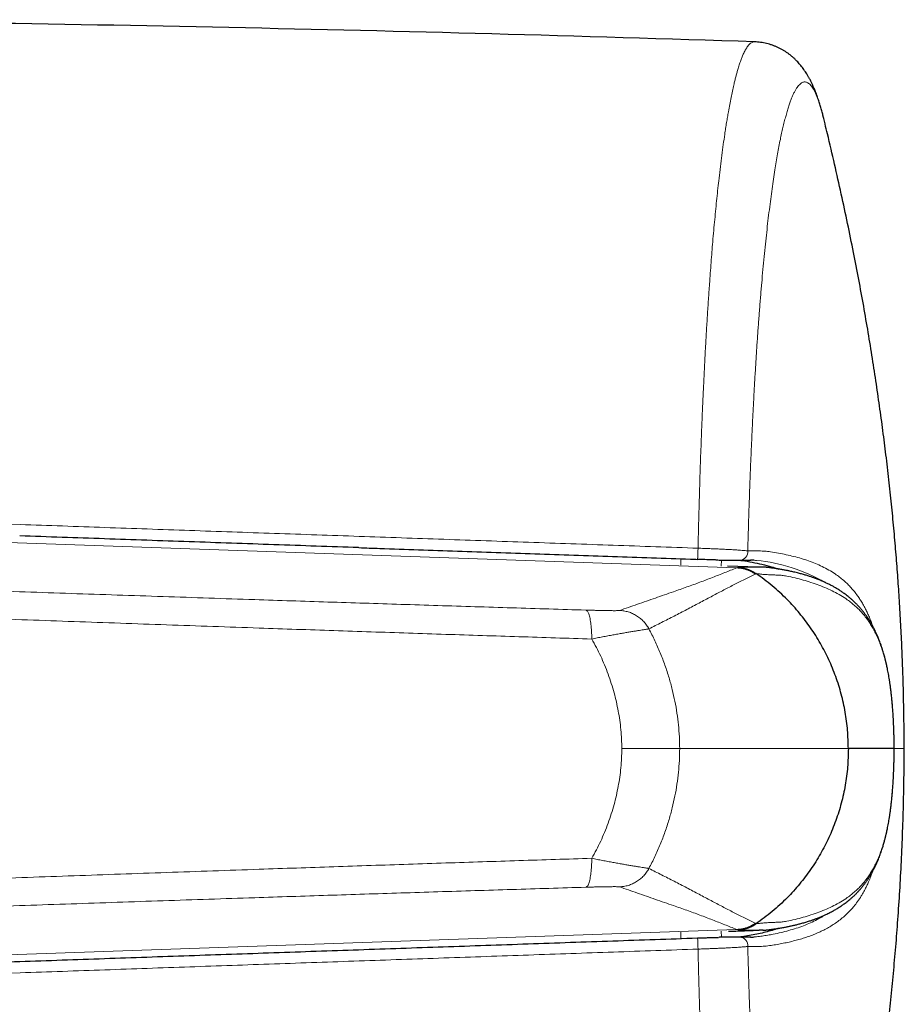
# Model space of a CAD drawing. Header units: millimetres. Extents: x 8 to 834, y 12 to 760.
# Tile 56 of 65: x 474 to 494, y 569 to 592. Entities that reach past the tile are written whole.
import ezdxf

# ---------------------------------------------------------------- set-up
doc = ezdxf.new("R2010")
doc.units = ezdxf.units.MM

msp = doc.modelspace()

# ---------------------------------------------------------------- linework, layer by layer
at = {"color": 7, "linetype": 'Continuous', "lineweight": 30}
for p, q in [((492.18, 589.171), (492.15, 589.293)), ((489.248, 579.167), (489.248, 579.167)), ((490.644, 578.989), (489.938, 579.013)), ((490.756, 578.987), (490.644, 578.989)), ((493.767, 574.818), (492.723, 574.818)), ((493.767, 574.818), (493.766, 574.818)), ((490.756, 570.648), (490.664, 570.647))]:
    msp.add_line(p, q, dxfattribs=at)
at = {"color": 252, "linetype": 'Continuous', "lineweight": 0}
for p, q in [((490.148, 578.97), (466.418, 579.799)), ((488.866, 579.032), (488.869, 579.183)), ((489.797, 579.151), (489.794, 579.012)), ((487.508, 574.818), (488.839, 574.818)), ((492.715, 574.818), (488.839, 574.818)), ((492.723, 574.818), (492.715, 574.818)), ((490.148, 570.665), (466.418, 569.837)), ((488.868, 570.453), (488.865, 570.604)), ((489.793, 570.624), (489.797, 570.485))]:
    msp.add_line(p, q, dxfattribs=at)
at = {"color": 252, "linetype": 'Continuous', "lineweight": 0, "flags": 128}
msp.add_lwpolyline([(490.547, 570.491), (490.554, 570.491), (490.604, 570.495), (490.604, 570.495), (490.604, 570.495)], dxfattribs=at)
at = {"color": 7, "linetype": 'Continuous', "lineweight": 30}
msp.add_arc((457.366, -409.27), 1000.876, 88.099513, 89.482671, dxfattribs=at)
at = {"color": 252, "linetype": 'Continuous', "lineweight": 0}
for centre, radius, start, end in [((486.382, 579.443), 2.879, 354.4843, 359.5952), ((490.209, 579.341), 0.195, 272.3659, 5.9888), ((490.222, 575.227), 3.933, 60.1129, 84.4231), ((490.209, 570.294), 0.195, 354.0131, 87.5414), ((486.463, 570.195), 2.798, 0.3518, 5.6111)]:
    msp.add_arc(centre, radius, start, end, dxfattribs=at)
for points, knots in [([(489.261, 579.423), (489.264, 579.543), (489.269, 579.784), (489.278, 580.141), (489.288, 580.496), (489.298, 580.835), (489.308, 581.158), (489.318, 581.465), (489.329, 581.769), (489.341, 582.083), (489.354, 582.405), (489.368, 582.736), (489.383, 583.064), (489.398, 583.387), (489.414, 583.706), (489.432, 584.045), (489.453, 584.401), (489.475, 584.773), (489.499, 585.137), (489.521, 585.459), (489.542, 585.742), (489.56, 585.987), (489.579, 586.228), (489.6, 586.473), (489.621, 586.723), (489.645, 586.975), (489.668, 587.222), (489.693, 587.462), (489.717, 587.696), (489.745, 587.94), (489.775, 588.192), (489.807, 588.45), (489.841, 588.698), (489.87, 588.902), (489.895, 589.069), (489.916, 589.201), (489.937, 589.329), (489.962, 589.469), (489.989, 589.619), (490.02, 589.776), (490.051, 589.925), (490.079, 590.052), (490.105, 590.16), (490.128, 590.251), (490.151, 590.337), (490.178, 590.431), (490.208, 590.528), (490.242, 590.627), (490.276, 590.715), (490.306, 590.786), (490.333, 590.841), (490.357, 590.884), (490.38, 590.923), (490.407, 590.961), (490.437, 590.996), (490.47, 591.025), (490.503, 591.045), (490.533, 591.055), (490.551, 591.055), (490.559, 591.055)], [0, 0, 0, 0, 0.0180116, 0.0360233, 0.054074, 0.0721248, 0.0881202, 0.1041156, 0.1201383, 0.1361611, 0.1541773, 0.1721959, 0.1902121, 0.2083167, 0.2264237, 0.2445283, 0.2667847, 0.2890411, 0.3113712, 0.3337013, 0.3496942, 0.3656871, 0.3817072, 0.3977273, 0.4157391, 0.4337533, 0.4517651, 0.4698646, 0.4879667, 0.5060662, 0.5283127, 0.5505592, 0.5728788, 0.5951983, 0.608608, 0.6220176, 0.6354432, 0.6488687, 0.6676982, 0.6865276, 0.7054012, 0.7242747, 0.7379361, 0.7515975, 0.7652757, 0.7789539, 0.7985511, 0.8181484, 0.8377952, 0.857442, 0.8709084, 0.8843748, 0.8978572, 0.9113396, 0.9302489, 0.9491582, 0.968112, 0.9870658, 1, 1, 1, 1]), ([(492.15, 589.293), (492.15, 589.294), (492.14, 589.336), (492.12, 589.411), (492.09, 589.518), (492.059, 589.618), (492.027, 589.712), (491.994, 589.799), (491.961, 589.875), (491.928, 589.94), (491.897, 589.995), (491.866, 590.039), (491.835, 590.076), (491.802, 590.104), (491.769, 590.124), (491.736, 590.135), (491.703, 590.136), (491.671, 590.129), (491.638, 590.113), (491.605, 590.087), (491.571, 590.052), (491.535, 590.006), (491.5, 589.95), (491.467, 589.886), (491.434, 589.816), (491.403, 589.74), (491.371, 589.654), (491.339, 589.559), (491.307, 589.454), (491.275, 589.339), (491.243, 589.218), (491.212, 589.09), (491.182, 588.956), (491.151, 588.81), (491.12, 588.652), (491.089, 588.482), (491.058, 588.303), (491.026, 588.11), (490.994, 587.903), (490.962, 587.68), (490.93, 587.446), (490.899, 587.201), (490.868, 586.946), (490.838, 586.681), (490.809, 586.408), (490.78, 586.122), (490.751, 585.825), (490.724, 585.517), (490.697, 585.199), (490.671, 584.878), (490.647, 584.553), (490.624, 584.226), (490.601, 583.889), (490.58, 583.545), (490.559, 583.191), (490.539, 582.831), (490.52, 582.465), (490.502, 582.089), (490.484, 581.704), (490.468, 581.31), (490.452, 580.91), (490.438, 580.516), (490.425, 580.128), (490.414, 579.747), (490.407, 579.49), (490.403, 579.362)], [0, 0, 0, 0, 0.0004383, 0.0151717, 0.0299072, 0.0446406, 0.0605049, 0.0763744, 0.0922438, 0.1081081, 0.1225602, 0.1370142, 0.1514662, 0.1666955, 0.1819294, 0.1971633, 0.2123925, 0.2271274, 0.2418644, 0.2565992, 0.2724762, 0.2883585, 0.3042407, 0.3201178, 0.3344897, 0.3488636, 0.3632356, 0.3783787, 0.3935261, 0.4086736, 0.4238167, 0.4384584, 0.4531022, 0.467744, 0.4835049, 0.4992707, 0.5150366, 0.5307975, 0.5479267, 0.5650591, 0.5821884, 0.5995678, 0.6169571, 0.6343498, 0.6517391, 0.6691185, 0.6869844, 0.7048575, 0.7227305, 0.7405964, 0.7577324, 0.7748716, 0.7920076, 0.8093964, 0.8267952, 0.8441974, 0.8615962, 0.8789849, 0.896866, 0.9147543, 0.9326427, 0.9505237, 0.9670148, 0.9835089, 1, 1, 1, 1]), ([(466.403, 580.224), (467.616, 580.182), (470.044, 580.096), (473.121, 579.988), (475.632, 579.899), (477.579, 579.831), (479.526, 579.763), (481.473, 579.695), (483.42, 579.627), (485.367, 579.559), (487.314, 579.491), (488.612, 579.446), (489.261, 579.423)], [0, 0, 0, 0, 0.159284, 0.318569, 0.403744, 0.488919, 0.574095, 0.659272, 0.744453, 0.829634, 0.914817, 1, 1, 1, 1]), ([(489.261, 579.423), (489.306, 579.421), (489.396, 579.418), (489.53, 579.413), (489.659, 579.408), (489.783, 579.402), (489.899, 579.397), (490.009, 579.391), (490.109, 579.385), (490.2, 579.379), (490.271, 579.374), (490.326, 579.37), (490.369, 579.366), (490.392, 579.363), (490.403, 579.362)], [0, 0, 0, 0, 0.0892877, 0.1788594, 0.2681515, 0.3571311, 0.4463847, 0.5353757, 0.6256451, 0.7161842, 0.8064676, 0.870947, 0.9355177, 1, 1, 1, 1]), ([(490.403, 579.362), (490.448, 579.362), (490.537, 579.363), (490.668, 579.362), (490.796, 579.356), (490.944, 579.338), (491.109, 579.31), (491.289, 579.275), (491.464, 579.234), (491.635, 579.187), (491.8, 579.134), (491.961, 579.073), (492.117, 579.003), (492.268, 578.923), (492.399, 578.842), (492.511, 578.76), (492.608, 578.682), (492.697, 578.6), (492.778, 578.515), (492.853, 578.427), (492.921, 578.338), (492.982, 578.249), (493.037, 578.16), (493.088, 578.069), (493.134, 577.978), (493.177, 577.886), (493.217, 577.79), (493.25, 577.705), (493.269, 577.651), (493.275, 577.631)], [0, 0, 0, 0, 0.035481, 0.070964, 0.106444, 0.141918, 0.194553, 0.24719, 0.299824, 0.352647, 0.405473, 0.458295, 0.511601, 0.564911, 0.618214, 0.655836, 0.693461, 0.731082, 0.7635, 0.795469, 0.827438, 0.853101, 0.878766, 0.904427, 0.925914, 0.947403, 0.968888, 0.988932, 1, 1, 1, 1]), ([(490.604, 579.141), (490.604, 579.141), (490.587, 579.143), (490.568, 579.144), (490.549, 579.145), (490.547, 579.145)], [0, 0, 0, 0, 0.000343, 0.877808, 1, 1, 1, 1]), ([(490.148, 578.97), (490.056, 578.934), (489.874, 578.862), (489.595, 578.751), (489.306, 578.641), (489.006, 578.532), (488.664, 578.411), (488.281, 578.279), (487.867, 578.136), (487.593, 578.04), (487.456, 577.992)], [0, 0, 0, 0, 0.112003, 0.224002, 0.335997, 0.447993, 0.559991, 0.706659, 0.853329, 1, 1, 1, 1]), ([(490.186, 578.98), (490.178, 578.978), (490.163, 578.975), (490.153, 578.972), (490.148, 578.97)], [0, 0, 0, 0, 0.500128, 1, 1, 1, 1]), ([(490.148, 578.97), (490.173, 578.969), (490.223, 578.966), (490.298, 578.952), (490.371, 578.931), (490.442, 578.904), (490.51, 578.87), (490.552, 578.843), (490.573, 578.829)], [0, 0, 0, 0, 0.165418, 0.33233, 0.5, 0.66767, 0.834582, 1, 1, 1, 1]), ([(490.644, 578.989), (490.633, 578.989), (490.572, 578.99), (490.462, 578.988), (490.317, 578.984), (490.23, 578.981), (490.186, 578.98)], [0, 0, 0, 0, 0.069993, 0.379623, 0.689469, 1, 1, 1, 1]), ([(488.132, 577.571), (488.229, 577.619), (488.425, 577.717), (488.715, 577.865), (489.003, 578.014), (489.286, 578.164), (489.559, 578.309), (489.822, 578.448), (490.077, 578.58), (490.325, 578.708), (490.49, 578.789), (490.573, 578.829)], [0, 0, 0, 0, 0.1119912, 0.2239828, 0.3359774, 0.4479783, 0.5599865, 0.6699961, 0.7800044, 0.8900056, 1, 1, 1, 1]), ([(490.573, 578.829), (490.576, 578.831), (490.582, 578.836), (490.584, 578.843), (490.585, 578.846)], [0, 0, 0, 0, 0.499889, 1, 1, 1, 1]), ([(490.592, 578.841), (490.628, 578.836), (490.699, 578.827), (490.802, 578.818), (490.902, 578.813), (491, 578.809), (491.097, 578.805), (491.192, 578.801), (491.329, 578.776), (491.489, 578.745), (491.678, 578.692), (491.862, 578.637), (492.041, 578.574), (492.216, 578.504), (492.382, 578.426), (492.541, 578.339), (492.674, 578.252), (492.784, 578.17), (492.873, 578.095), (492.96, 578.013), (493.043, 577.923), (493.117, 577.832), (493.183, 577.74), (493.242, 577.65), (493.299, 577.551), (493.354, 577.445), (493.403, 577.336), (493.447, 577.226), (493.486, 577.116), (493.523, 576.997), (493.557, 576.878), (493.586, 576.759), (493.612, 576.644), (493.636, 576.52), (493.658, 576.392), (493.678, 576.261), (493.696, 576.127), (493.712, 575.985), (493.726, 575.836), (493.737, 575.688), (493.747, 575.545), (493.754, 575.407), (493.759, 575.266), (493.764, 575.121), (493.767, 574.971), (493.767, 574.87), (493.767, 574.818)], [0, 0, 0, 0, 0.022757, 0.04546, 0.068235, 0.091048, 0.113876, 0.136524, 0.158901, 0.200908, 0.242892, 0.284853, 0.329778, 0.374676, 0.419558, 0.464404, 0.509167, 0.537611, 0.566042, 0.594435, 0.62276, 0.650996, 0.673109, 0.695155, 0.717129, 0.73903, 0.760865, 0.778206, 0.795541, 0.81285, 0.830066, 0.84349, 0.856803, 0.870053, 0.883233, 0.89508, 0.906737, 0.91835, 0.929995, 0.941562, 0.951121, 0.960656, 0.970252, 0.97999, 0.989782, 1, 1, 1, 1]), ([(486.683, 578.001), (486.4, 578.01), (485.835, 578.027), (484.986, 578.053), (484.136, 578.08), (483.286, 578.106), (482.44, 578.133), (481.597, 578.16), (480.757, 578.187), (479.917, 578.214), (479.005, 578.244), (478.022, 578.277), (476.969, 578.312), (475.914, 578.347), (474.857, 578.383), (473.8, 578.42), (472.741, 578.456), (472.034, 578.481), (471.68, 578.493)], [0, 0, 0, 0, 0.057372, 0.1145982, 0.1717097, 0.2287397, 0.2857252, 0.3416902, 0.3976679, 0.4536669, 0.5096942, 0.579598, 0.6495487, 0.7195397, 0.7895651, 0.8596279, 0.929752, 1, 1, 1, 1]), ([(486.683, 578.001), (486.689, 578), (486.701, 577.996), (486.718, 577.979), (486.735, 577.951), (486.751, 577.913), (486.766, 577.865), (486.779, 577.807), (486.791, 577.74), (486.801, 577.667), (486.809, 577.588), (486.814, 577.505), (486.818, 577.421), (486.819, 577.364), (486.819, 577.336)], [0, 0, 0, 0, 0.078347, 0.159284, 0.242418, 0.327281, 0.413336, 0.5, 0.586664, 0.672719, 0.757582, 0.840716, 0.921653, 1, 1, 1, 1]), ([(487.456, 577.992), (487.453, 577.991), (487.447, 577.99), (487.423, 577.989), (487.388, 577.988), (487.342, 577.988), (487.286, 577.988), (487.221, 577.989), (487.147, 577.99), (487.065, 577.991), (486.977, 577.993), (486.883, 577.996), (486.785, 577.998), (486.717, 578), (486.683, 578.001)], [0, 0, 0, 0, 0.080836, 0.161276, 0.242242, 0.323763, 0.405514, 0.487771, 0.570788, 0.654788, 0.739816, 0.825801, 0.912595, 1, 1, 1, 1]), ([(487.456, 577.992), (487.49, 577.99), (487.558, 577.985), (487.659, 577.961), (487.757, 577.924), (487.851, 577.874), (487.938, 577.811), (488.014, 577.739), (488.08, 577.659), (488.115, 577.6), (488.132, 577.571)], [0, 0, 0, 0, 0.121274, 0.245686, 0.372283, 0.5, 0.627717, 0.754314, 0.878726, 1, 1, 1, 1]), ([(471.719, 577.854), (472.075, 577.841), (472.788, 577.815), (473.856, 577.776), (474.922, 577.738), (475.987, 577.7), (477.051, 577.662), (478.113, 577.625), (479.107, 577.591), (480.034, 577.559), (480.894, 577.53), (481.753, 577.501), (482.611, 577.473), (483.462, 577.444), (484.307, 577.417), (485.146, 577.39), (485.983, 577.363), (486.54, 577.345), (486.819, 577.336)], [0, 0, 0, 0, 0.070365, 0.140644, 0.210842, 0.280975, 0.351057, 0.421106, 0.491138, 0.548032, 0.604933, 0.661847, 0.718786, 0.775759, 0.831757, 0.887797, 0.943879, 1, 1, 1, 1]), ([(486.819, 577.336), (486.861, 577.345), (486.945, 577.362), (487.069, 577.386), (487.19, 577.409), (487.307, 577.431), (487.419, 577.451), (487.526, 577.47), (487.626, 577.487), (487.72, 577.503), (487.805, 577.517), (487.883, 577.53), (487.951, 577.541), (488.009, 577.55), (488.057, 577.558), (488.094, 577.564), (488.12, 577.568), (488.128, 577.57), (488.132, 577.571)], [0, 0, 0, 0, 0.061346, 0.123048, 0.185018, 0.247171, 0.309432, 0.371749, 0.434095, 0.496481, 0.558973, 0.621628, 0.684494, 0.747643, 0.810751, 0.873635, 0.93661, 1, 1, 1, 1]), ([(488.839, 574.818), (488.839, 574.818), (488.839, 574.909), (488.834, 575.09), (488.813, 575.362), (488.779, 575.634), (488.731, 575.906), (488.67, 576.177), (488.595, 576.454), (488.503, 576.734), (488.394, 577.018), (488.272, 577.298), (488.178, 577.48), (488.132, 577.571)], [0, 0, 0, 0, 0.000021, 0.094813, 0.189669, 0.28447, 0.381352, 0.478292, 0.575181, 0.680853, 0.786526, 0.893263, 1, 1, 1, 1]), ([(486.819, 577.336), (486.855, 577.272), (486.927, 577.143), (487.025, 576.944), (487.115, 576.74), (487.196, 576.532), (487.269, 576.318), (487.332, 576.105), (487.385, 575.894), (487.428, 575.683), (487.463, 575.47), (487.489, 575.254), (487.505, 575.036), (487.507, 574.891), (487.508, 574.818)], [0, 0, 0, 0, 0.083895, 0.167833, 0.251733, 0.337078, 0.422463, 0.507809, 0.58912, 0.670465, 0.751772, 0.834503, 0.917277, 1, 1, 1, 1]), ([(486.819, 572.299), (486.855, 572.364), (486.927, 572.492), (487.025, 572.691), (487.115, 572.895), (487.196, 573.104), (487.269, 573.317), (487.332, 573.53), (487.385, 573.742), (487.428, 573.952), (487.463, 574.165), (487.489, 574.381), (487.505, 574.599), (487.507, 574.745), (487.508, 574.818)], [0, 0, 0, 0, 0.083895, 0.167833, 0.251733, 0.337078, 0.422463, 0.507809, 0.58912, 0.670465, 0.751772, 0.834503, 0.917277, 1, 1, 1, 1]), ([(488.839, 574.818), (488.839, 574.818), (488.839, 574.727), (488.834, 574.545), (488.813, 574.274), (488.779, 574.002), (488.731, 573.73), (488.67, 573.458), (488.595, 573.182), (488.503, 572.901), (488.394, 572.617), (488.272, 572.337), (488.178, 572.156), (488.132, 572.065)], [0, 0, 0, 0, 0.000021, 0.094813, 0.189669, 0.28447, 0.381352, 0.478292, 0.575181, 0.680853, 0.786526, 0.893263, 1, 1, 1, 1]), ([(490.592, 570.795), (490.628, 570.799), (490.699, 570.808), (490.802, 570.817), (490.902, 570.823), (491, 570.827), (491.097, 570.83), (491.192, 570.834), (491.329, 570.86), (491.489, 570.891), (491.678, 570.943), (491.862, 570.999), (492.041, 571.061), (492.216, 571.132), (492.382, 571.209), (492.541, 571.297), (492.674, 571.383), (492.784, 571.466), (492.873, 571.541), (492.96, 571.622), (493.043, 571.712), (493.117, 571.803), (493.183, 571.895), (493.242, 571.986), (493.299, 572.084), (493.354, 572.191), (493.403, 572.3), (493.447, 572.41), (493.486, 572.519), (493.523, 572.638), (493.557, 572.758), (493.586, 572.876), (493.612, 572.992), (493.636, 573.116), (493.658, 573.244), (493.678, 573.375), (493.696, 573.509), (493.712, 573.651), (493.726, 573.8), (493.737, 573.947), (493.747, 574.09), (493.754, 574.228), (493.759, 574.37), (493.764, 574.515), (493.767, 574.665), (493.767, 574.766), (493.767, 574.818)], [0, 0, 0, 0, 0.022757, 0.04546, 0.068235, 0.091048, 0.113876, 0.136524, 0.158901, 0.200908, 0.242892, 0.284853, 0.329778, 0.374676, 0.419558, 0.464404, 0.509167, 0.537611, 0.566042, 0.594435, 0.62276, 0.650996, 0.673109, 0.695155, 0.717129, 0.73903, 0.760865, 0.778206, 0.795541, 0.81285, 0.830066, 0.84349, 0.856803, 0.870053, 0.883233, 0.89508, 0.906737, 0.91835, 0.929995, 0.941562, 0.951121, 0.960656, 0.970252, 0.97999, 0.989782, 1, 1, 1, 1]), ([(493.762, 574.818), (493.781, 574.818), (493.871, 574.818), (493.949, 574.818), (494.005, 574.818), (493.993, 574.818), (493.992, 574.818)], [0, 0, 0, 0, 0.114791, 0.521922, 0.929717, 1, 1, 1, 1]), ([(471.719, 571.782), (472.075, 571.795), (472.788, 571.821), (473.856, 571.86), (474.922, 571.898), (475.987, 571.936), (477.051, 571.973), (478.113, 572.01), (479.107, 572.044), (480.034, 572.076), (480.894, 572.105), (481.753, 572.134), (482.611, 572.163), (483.462, 572.191), (484.307, 572.219), (485.146, 572.246), (485.983, 572.273), (486.54, 572.29), (486.819, 572.299)], [0, 0, 0, 0, 0.070365, 0.140644, 0.210842, 0.280975, 0.351057, 0.421106, 0.491138, 0.548032, 0.604933, 0.661847, 0.718786, 0.775759, 0.831757, 0.887797, 0.943879, 1, 1, 1, 1]), ([(486.683, 571.634), (486.689, 571.636), (486.701, 571.639), (486.718, 571.657), (486.735, 571.684), (486.751, 571.722), (486.766, 571.771), (486.779, 571.829), (486.791, 571.895), (486.801, 571.969), (486.809, 572.048), (486.814, 572.13), (486.818, 572.214), (486.819, 572.271), (486.819, 572.299)], [0, 0, 0, 0, 0.078347, 0.159284, 0.242418, 0.327281, 0.413336, 0.5, 0.586664, 0.672719, 0.757582, 0.840716, 0.921653, 1, 1, 1, 1]), ([(486.819, 572.299), (486.861, 572.291), (486.945, 572.273), (487.069, 572.249), (487.19, 572.226), (487.307, 572.205), (487.419, 572.184), (487.526, 572.165), (487.626, 572.148), (487.72, 572.132), (487.805, 572.118), (487.883, 572.105), (487.951, 572.094), (488.009, 572.085), (488.057, 572.077), (488.094, 572.071), (488.12, 572.067), (488.128, 572.066), (488.132, 572.065)], [0, 0, 0, 0, 0.061346, 0.123048, 0.185018, 0.247171, 0.309432, 0.371749, 0.434095, 0.496481, 0.558973, 0.621628, 0.684494, 0.747643, 0.810751, 0.873635, 0.93661, 1, 1, 1, 1]), ([(487.456, 571.643), (487.49, 571.646), (487.558, 571.651), (487.659, 571.675), (487.757, 571.712), (487.851, 571.762), (487.938, 571.824), (488.014, 571.897), (488.08, 571.977), (488.115, 572.036), (488.132, 572.065)], [0, 0, 0, 0, 0.121274, 0.245686, 0.372283, 0.5, 0.627717, 0.754314, 0.878726, 1, 1, 1, 1]), ([(488.132, 572.065), (488.229, 572.016), (488.425, 571.918), (488.715, 571.77), (489.003, 571.621), (489.286, 571.472), (489.559, 571.326), (489.822, 571.188), (490.077, 571.056), (490.325, 570.927), (490.49, 570.847), (490.573, 570.806)], [0, 0, 0, 0, 0.1119912, 0.2239828, 0.3359774, 0.4479783, 0.5599865, 0.6699961, 0.7800044, 0.8900056, 1, 1, 1, 1]), ([(493.275, 572.003), (493.266, 571.978), (493.248, 571.924), (493.212, 571.833), (493.173, 571.741), (493.131, 571.651), (493.092, 571.574), (493.052, 571.502), (492.998, 571.41), (492.927, 571.305), (492.849, 571.203), (492.774, 571.117), (492.703, 571.042), (492.619, 570.964), (492.526, 570.886), (492.422, 570.81), (492.316, 570.742), (492.206, 570.679), (492.094, 570.623), (491.978, 570.571), (491.859, 570.524), (491.737, 570.481), (491.612, 570.442), (491.484, 570.407), (491.353, 570.375), (491.218, 570.346), (491.079, 570.32), (490.938, 570.297), (490.793, 570.278), (490.616, 570.27), (490.485, 570.272), (490.403, 570.274)], [0, 0, 0, 0, 0.014486, 0.030825, 0.056312, 0.075506, 0.0947, 0.113929, 0.133158, 0.171778, 0.210434, 0.236273, 0.267681, 0.299099, 0.338478, 0.377856, 0.417282, 0.456709, 0.496119, 0.535529, 0.574963, 0.614398, 0.654156, 0.693915, 0.733689, 0.773463, 0.813788, 0.854114, 0.894468, 0.93482, 1, 1, 1, 1]), ([(486.683, 571.634), (486.4, 571.626), (485.835, 571.608), (484.986, 571.582), (484.136, 571.556), (483.286, 571.529), (482.44, 571.503), (481.597, 571.476), (480.757, 571.449), (479.917, 571.421), (479.005, 571.391), (478.022, 571.359), (476.969, 571.324), (475.914, 571.288), (474.857, 571.252), (473.8, 571.216), (472.741, 571.179), (472.034, 571.155), (471.68, 571.142)], [0, 0, 0, 0, 0.057372, 0.1145982, 0.1717097, 0.2287397, 0.2857252, 0.3416902, 0.3976679, 0.4536669, 0.5096942, 0.579598, 0.6495487, 0.7195397, 0.7895651, 0.8596279, 0.929752, 1, 1, 1, 1]), ([(487.456, 571.643), (487.453, 571.644), (487.447, 571.645), (487.423, 571.646), (487.388, 571.647), (487.342, 571.648), (487.286, 571.647), (487.221, 571.647), (487.147, 571.646), (487.065, 571.644), (486.977, 571.642), (486.883, 571.64), (486.785, 571.637), (486.717, 571.635), (486.683, 571.634)], [0, 0, 0, 0, 0.080836, 0.161276, 0.242242, 0.323763, 0.405514, 0.487771, 0.570788, 0.654788, 0.739816, 0.825801, 0.912595, 1, 1, 1, 1]), ([(490.148, 570.665), (490.056, 570.701), (489.874, 570.773), (489.595, 570.885), (489.306, 570.994), (489.006, 571.104), (488.664, 571.224), (488.281, 571.356), (487.867, 571.5), (487.593, 571.595), (487.456, 571.643)], [0, 0, 0, 0, 0.112003, 0.224002, 0.335997, 0.447993, 0.559991, 0.706659, 0.853329, 1, 1, 1, 1]), ([(490.604, 570.495), (490.604, 570.495), (490.649, 570.5), (490.736, 570.512), (490.861, 570.532), (491.005, 570.559), (491.168, 570.594), (491.346, 570.639), (491.518, 570.69), (491.685, 570.748), (491.846, 570.815), (491.985, 570.883), (492.097, 570.944), (492.156, 570.983), (492.182, 570.999)], [0, 0, 0, 0, 0.00001, 0.072325, 0.144647, 0.21697, 0.325545, 0.43412, 0.542867, 0.651636, 0.759875, 0.868146, 0.941708, 1, 1, 1, 1]), ([(490.148, 570.665), (490.173, 570.667), (490.223, 570.67), (490.298, 570.684), (490.371, 570.704), (490.442, 570.732), (490.51, 570.765), (490.552, 570.793), (490.573, 570.806)], [0, 0, 0, 0, 0.165418, 0.33233, 0.5, 0.66767, 0.834582, 1, 1, 1, 1]), ([(490.573, 570.806), (490.576, 570.804), (490.582, 570.8), (490.584, 570.793), (490.585, 570.789)], [0, 0, 0, 0, 0.499889, 1, 1, 1, 1]), ([(490.186, 570.656), (490.178, 570.657), (490.163, 570.66), (490.153, 570.664), (490.148, 570.665)], [0, 0, 0, 0, 0.500128, 1, 1, 1, 1]), ([(490.664, 570.647), (490.646, 570.647), (490.579, 570.646), (490.462, 570.648), (490.317, 570.651), (490.23, 570.654), (490.186, 570.656)], [0, 0, 0, 0, 0.1081461, 0.4050737, 0.7022084, 1, 1, 1, 1]), ([(490.403, 570.274), (490.395, 570.273), (490.378, 570.271), (490.348, 570.268), (490.315, 570.265), (490.273, 570.261), (490.221, 570.258), (490.157, 570.253), (490.085, 570.249), (490.009, 570.244), (489.928, 570.24), (489.843, 570.236), (489.753, 570.232), (489.66, 570.228), (489.564, 570.224), (489.465, 570.22), (489.364, 570.216), (489.296, 570.214), (489.261, 570.213)], [0, 0, 0, 0, 0.048002, 0.096301, 0.144751, 0.193508, 0.260194, 0.327294, 0.395717, 0.464604, 0.530299, 0.59687, 0.66389, 0.731836, 0.797703, 0.864019, 0.931762, 1, 1, 1, 1]), ([(492.151, 560.344), (492.15, 560.342), (492.138, 560.292), (492.115, 560.204), (492.079, 560.079), (492.042, 559.965), (492.004, 559.861), (491.966, 559.771), (491.928, 559.694), (491.891, 559.631), (491.854, 559.58), (491.816, 559.542), (491.779, 559.516), (491.741, 559.501), (491.703, 559.499), (491.665, 559.509), (491.626, 559.53), (491.586, 559.565), (491.546, 559.614), (491.506, 559.676), (491.466, 559.75), (491.428, 559.834), (491.39, 559.928), (491.353, 560.033), (491.316, 560.151), (491.279, 560.279), (491.243, 560.419), (491.207, 560.568), (491.171, 560.731), (491.134, 560.908), (491.098, 561.101), (491.062, 561.304), (491.027, 561.516), (490.994, 561.734), (490.962, 561.958), (490.93, 562.191), (490.899, 562.434), (490.868, 562.687), (490.839, 562.948), (490.81, 563.219), (490.781, 563.503), (490.752, 563.8), (490.724, 564.112), (490.697, 564.433), (490.671, 564.757), (490.647, 565.083), (490.624, 565.412), (490.601, 565.748), (490.58, 566.091), (490.559, 566.441), (490.539, 566.797), (490.52, 567.159), (490.502, 567.533), (490.485, 567.919), (490.468, 568.317), (490.452, 568.721), (490.438, 569.118), (490.425, 569.508), (490.414, 569.889), (490.407, 570.145), (490.403, 570.274)], [0, 0, 0, 0, 0.000697, 0.017929, 0.035161, 0.053419, 0.071684, 0.08995, 0.108207, 0.125562, 0.142923, 0.160284, 0.177639, 0.195135, 0.212632, 0.229851, 0.247071, 0.265347, 0.283632, 0.301916, 0.320192, 0.33745, 0.354715, 0.371979, 0.389237, 0.406631, 0.424025, 0.441153, 0.458281, 0.476419, 0.494564, 0.51271, 0.530848, 0.548039, 0.565237, 0.582434, 0.599626, 0.616817, 0.634015, 0.651213, 0.668404, 0.686455, 0.704514, 0.722573, 0.740624, 0.757823, 0.775028, 0.792233, 0.809432, 0.82663, 0.843836, 0.861041, 0.87824, 0.896308, 0.914384, 0.93246, 0.950529, 0.967018, 0.983511, 1, 1, 1, 1]), ([(489.261, 570.213), (488.612, 570.19), (487.315, 570.145), (485.368, 570.077), (483.421, 570.009), (481.474, 569.941), (479.527, 569.873), (477.58, 569.805), (475.632, 569.736), (473.121, 569.648), (470.044, 569.54), (467.616, 569.454), (466.403, 569.411)], [0, 0, 0, 0, 0.085175, 0.170351, 0.255526, 0.340705, 0.425884, 0.511066, 0.596248, 0.681431, 0.840714, 1, 1, 1, 1]), ([(489.261, 570.213), (489.264, 570.092), (489.269, 569.852), (489.278, 569.494), (489.288, 569.139), (489.298, 568.8), (489.308, 568.478), (489.318, 568.171), (489.329, 567.867), (489.341, 567.553), (489.354, 567.23), (489.368, 566.899), (489.383, 566.572), (489.398, 566.248), (489.414, 565.929), (489.432, 565.591), (489.453, 565.235), (489.475, 564.863), (489.499, 564.498), (489.521, 564.176), (489.542, 563.894), (489.56, 563.648), (489.579, 563.408), (489.6, 563.162), (489.621, 562.913), (489.645, 562.66), (489.668, 562.414), (489.693, 562.173), (489.717, 561.94), (489.745, 561.696), (489.775, 561.443), (489.807, 561.185), (489.841, 560.938), (489.87, 560.733), (489.895, 560.567), (489.916, 560.435), (489.937, 560.307), (489.962, 560.167), (489.989, 560.017), (490.02, 559.859), (490.051, 559.71), (490.079, 559.583), (490.105, 559.475), (490.128, 559.384), (490.151, 559.298), (490.178, 559.205), (490.208, 559.107), (490.242, 559.009), (490.276, 558.92), (490.306, 558.85), (490.333, 558.795), (490.357, 558.751), (490.38, 558.713), (490.407, 558.675), (490.437, 558.64), (490.47, 558.61), (490.503, 558.59), (490.533, 558.581), (490.551, 558.58), (490.559, 558.58)], [0, 0, 0, 0, 0.018012, 0.036023, 0.054074, 0.072125, 0.08812, 0.104116, 0.120138, 0.136161, 0.154177, 0.172196, 0.190212, 0.208317, 0.226424, 0.244528, 0.266785, 0.289041, 0.311371, 0.333701, 0.349694, 0.365687, 0.381707, 0.397727, 0.415739, 0.433753, 0.451765, 0.469865, 0.487967, 0.506066, 0.528313, 0.550559, 0.572879, 0.595199, 0.608608, 0.622018, 0.635443, 0.648869, 0.667698, 0.686528, 0.705401, 0.724275, 0.737936, 0.751598, 0.765276, 0.778954, 0.798551, 0.818149, 0.837795, 0.857442, 0.870909, 0.884375, 0.897857, 0.91134, 0.930249, 0.949159, 0.968112, 0.987066, 1, 1, 1, 1])]:
    msp.add_open_spline(points, degree=3, knots=knots, dxfattribs=at)
at = {"color": 7, "linetype": 'Continuous', "lineweight": 30}
for points, knots in [([(492.149, 589.297), (492.141, 589.329), (492.124, 589.396), (492.097, 589.495), (492.067, 589.598), (492.034, 589.703), (491.999, 589.806), (491.963, 589.904), (491.927, 589.992), (491.893, 590.069), (491.86, 590.139), (491.827, 590.202), (491.794, 590.261), (491.761, 590.316), (491.728, 590.368), (491.695, 590.417), (491.66, 590.464), (491.625, 590.509), (491.589, 590.552), (491.551, 590.594), (491.511, 590.636), (491.467, 590.677), (491.421, 590.718), (491.374, 590.757), (491.324, 590.794), (491.27, 590.831), (491.214, 590.865), (491.156, 590.897), (491.096, 590.927), (491.033, 590.954), (490.969, 590.979), (490.904, 591), (490.837, 591.018), (490.769, 591.033), (490.7, 591.044), (490.631, 591.051), (490.583, 591.055), (490.559, 591.055), (490.558, 591.055)], [0, 0, 0, 0, 0.045873, 0.09688, 0.149529, 0.204206, 0.263504, 0.3173, 0.365533, 0.408274, 0.445515, 0.480264, 0.511728, 0.540649, 0.567476, 0.59256, 0.616182, 0.63857, 0.659913, 0.680368, 0.70007, 0.72123, 0.741624, 0.760034, 0.779822, 0.799231, 0.818304, 0.837102, 0.855672, 0.874052, 0.892273, 0.91036, 0.92833, 0.946199, 0.963981, 0.981686, 0.999327, 1, 1, 1, 1]), ([(493.996, 574.818), (493.997, 574.907), (493.997, 575.159), (493.992, 575.58), (493.982, 576.084), (493.967, 576.6), (493.947, 577.129), (493.921, 577.671), (493.89, 578.21), (493.854, 578.744), (493.813, 579.274), (493.766, 579.815), (493.713, 580.366), (493.654, 580.928), (493.589, 581.492), (493.518, 582.057), (493.442, 582.623), (493.359, 583.199), (493.269, 583.784), (493.172, 584.38), (493.067, 584.985), (492.954, 585.599), (492.831, 586.234), (492.698, 586.889), (492.553, 587.564), (492.399, 588.25), (492.274, 588.787), (492.198, 589.095), (492.179, 589.171)], [0, 0, 0, 0, 0.0184071, 0.0522828, 0.0870242, 0.1226366, 0.1591258, 0.1964981, 0.2347597, 0.2706199, 0.3072386, 0.3446216, 0.3827748, 0.4217048, 0.4614182, 0.5000636, 0.5394355, 0.5795405, 0.6203854, 0.6619772, 0.7043233, 0.747431, 0.791308, 0.8381079, 0.8857696, 0.9343024, 0.9837155, 1, 1, 1, 1]), ([(481.462, 579.436), (480.813, 579.458), (479.515, 579.503), (477.569, 579.571), (475.622, 579.638), (474.324, 579.683), (473.675, 579.706)], [0, 0, 0, 0, 0.249993, 0.499992, 0.749996, 1, 1, 1, 1]), ([(481.466, 579.436), (481.627, 579.43), (482.382, 579.404), (483.731, 579.357), (485.514, 579.296), (487.3, 579.234), (488.545, 579.191), (489.194, 579.169), (489.248, 579.167)], [0, 0, 0, 0, 0.062018, 0.29086, 0.52003, 0.749531, 0.979363, 1, 1, 1, 1]), ([(489.665, 579.154), (489.664, 579.154), (489.637, 579.155), (489.582, 579.156), (489.502, 579.158), (489.419, 579.161), (489.334, 579.164), (489.277, 579.166), (489.248, 579.167)], [0, 0, 0, 0, 0.011942, 0.211536, 0.405797, 0.600056, 0.800029, 1, 1, 1, 1]), ([(489.667, 579.154), (489.675, 579.154), (489.701, 579.153), (489.745, 579.152), (489.796, 579.151), (489.845, 579.15), (489.893, 579.149), (489.938, 579.148), (489.981, 579.147), (490.022, 579.147), (490.06, 579.146), (490.096, 579.146), (490.129, 579.146), (490.16, 579.146), (490.188, 579.146), (490.207, 579.146), (490.216, 579.146), (490.217, 579.146)], [0, 0, 0, 0, 0.031393, 0.102748, 0.174281, 0.245901, 0.317423, 0.388815, 0.460957, 0.533597, 0.606751, 0.680434, 0.754662, 0.829479, 0.904938, 0.981226, 1, 1, 1, 1]), ([(490.211, 579.146), (490.233, 579.144), (490.334, 579.134), (490.508, 579.101), (490.731, 579.055), (490.933, 579.004), (491.056, 578.963), (491.112, 578.945)], [0, 0, 0, 0, 0.068324, 0.312481, 0.556637, 0.801799, 1, 1, 1, 1]), ([(490.217, 579.146), (490.245, 579.146), (490.304, 579.147), (490.38, 579.147), (490.439, 579.147), (490.465, 579.147), (490.473, 579.147)], [0, 0, 0, 0, 0.31331, 0.669975, 0.898858, 1, 1, 1, 1]), ([(490.547, 579.145), (490.533, 579.145), (490.508, 579.146), (490.481, 579.146), (490.469, 579.147)], [0, 0, 0, 0, 0.540283, 1, 1, 1, 1]), ([(490.186, 578.98), (490.222, 578.977), (490.293, 578.971), (490.397, 578.943), (490.498, 578.902), (490.558, 578.863), (490.589, 578.843)], [0, 0, 0, 0, 0.247799, 0.498727, 0.750304, 1, 1, 1, 1]), ([(493.768, 574.818), (493.768, 574.836), (493.767, 574.901), (493.766, 575.011), (493.763, 575.144), (493.76, 575.272), (493.754, 575.402), (493.748, 575.533), (493.739, 575.665), (493.73, 575.789), (493.72, 575.909), (493.708, 576.023), (493.696, 576.131), (493.684, 576.229), (493.671, 576.317), (493.659, 576.397), (493.647, 576.468), (493.635, 576.536), (493.623, 576.599), (493.612, 576.658), (493.601, 576.706), (493.592, 576.747), (493.585, 576.779), (493.579, 576.803), (493.576, 576.819), (493.573, 576.83), (493.57, 576.84), (493.567, 576.852), (493.563, 576.868), (493.557, 576.892), (493.549, 576.925), (493.537, 576.968), (493.524, 577.015), (493.506, 577.074), (493.484, 577.142), (493.461, 577.21), (493.439, 577.27), (493.419, 577.322), (493.399, 577.372), (493.38, 577.416), (493.363, 577.455), (493.348, 577.488), (493.335, 577.516), (493.323, 577.54), (493.312, 577.563), (493.3, 577.586), (493.285, 577.614), (493.266, 577.649), (493.244, 577.688), (493.221, 577.727), (493.196, 577.768), (493.169, 577.809), (493.142, 577.85), (493.117, 577.885), (493.094, 577.917), (493.071, 577.946), (493.047, 577.977), (493.022, 578.008), (492.997, 578.038), (492.973, 578.065), (492.952, 578.088), (492.931, 578.111), (492.907, 578.136), (492.879, 578.164), (492.849, 578.193), (492.819, 578.221), (492.791, 578.246), (492.756, 578.277), (492.714, 578.311), (492.667, 578.348), (492.625, 578.379), (492.59, 578.404), (492.56, 578.425), (492.528, 578.446), (492.494, 578.468), (492.459, 578.49), (492.423, 578.511), (492.389, 578.531), (492.356, 578.549), (492.321, 578.568), (492.283, 578.587), (492.246, 578.606), (492.209, 578.623), (492.172, 578.641), (492.132, 578.659), (492.089, 578.677), (492.045, 578.695), (492.002, 578.712), (491.965, 578.726), (491.933, 578.738), (491.904, 578.748), (491.873, 578.759), (491.84, 578.77), (491.804, 578.781), (491.766, 578.794), (491.725, 578.806), (491.683, 578.818), (491.638, 578.831), (491.591, 578.844), (491.541, 578.857), (491.49, 578.869), (491.44, 578.881), (491.394, 578.891), (491.353, 578.9), (491.317, 578.908), (491.282, 578.914), (491.245, 578.922), (491.204, 578.929), (491.16, 578.937), (491.121, 578.944), (491.088, 578.949), (491.063, 578.953), (491.036, 578.957), (491.009, 578.961), (490.983, 578.965), (490.958, 578.968), (490.937, 578.971), (490.922, 578.973), (490.911, 578.975), (490.9, 578.976), (490.891, 578.977), (490.882, 578.978), (490.87, 578.98), (490.855, 578.981), (490.837, 578.983), (490.812, 578.985), (490.784, 578.986), (490.764, 578.987), (490.753, 578.988)], [0, 0, 0, 0, 0.004138, 0.014486, 0.024621, 0.034236, 0.043458, 0.054508, 0.065112, 0.075335, 0.085149, 0.095829, 0.105862, 0.115299, 0.124192, 0.132561, 0.140357, 0.147554, 0.155562, 0.162627, 0.168743, 0.173918, 0.178148, 0.181427, 0.183333, 0.184646, 0.185816, 0.187484, 0.189656, 0.192335, 0.197305, 0.203424, 0.210658, 0.218236, 0.230227, 0.242307, 0.251507, 0.260748, 0.26979, 0.27802, 0.285408, 0.291952, 0.297348, 0.302, 0.306531, 0.311339, 0.316424, 0.324815, 0.333635, 0.342544, 0.351818, 0.361903, 0.372273, 0.382019, 0.389346, 0.397138, 0.405527, 0.414512, 0.423268, 0.431087, 0.437967, 0.444321, 0.451943, 0.461044, 0.47109, 0.480535, 0.489318, 0.497811, 0.512878, 0.527196, 0.54061, 0.549454, 0.558318, 0.567342, 0.577066, 0.587481, 0.597521, 0.60694, 0.615857, 0.625576, 0.636082, 0.646489, 0.656295, 0.665515, 0.676639, 0.688236, 0.700255, 0.711581, 0.721765, 0.728989, 0.736383, 0.744378, 0.752944, 0.761596, 0.771912, 0.782123, 0.792716, 0.8039, 0.815674, 0.827658, 0.840844, 0.852963, 0.864133, 0.874552, 0.882219, 0.890381, 0.899075, 0.908336, 0.918399, 0.929296, 0.934824, 0.940546, 0.946464, 0.952577, 0.958624, 0.963979, 0.968615, 0.971113, 0.973336, 0.975236, 0.976791, 0.978229, 0.979841, 0.982367, 0.985841, 0.989848, 0.994565, 1, 1, 1, 1]), ([(492.715, 574.818), (492.711, 574.958), (492.704, 575.24), (492.647, 575.658), (492.558, 576.071), (492.431, 576.474), (492.271, 576.864), (492.078, 577.24), (491.852, 577.597), (491.597, 577.933), (491.303, 578.258), (490.97, 578.567), (490.717, 578.751), (490.59, 578.842)], [0, 0, 0, 0, 0.089092, 0.178184, 0.267274, 0.356365, 0.445458, 0.53455, 0.623643, 0.712736, 0.801827, 0.900912, 1, 1, 1, 1]), ([(492.715, 574.818), (492.711, 574.677), (492.704, 574.396), (492.647, 573.977), (492.558, 573.565), (492.431, 573.162), (492.271, 572.771), (492.078, 572.396), (491.852, 572.039), (491.597, 571.702), (491.303, 571.378), (490.97, 571.069), (490.717, 570.885), (490.59, 570.793)], [0, 0, 0, 0, 0.089092, 0.178184, 0.267274, 0.356365, 0.445458, 0.53455, 0.623643, 0.712736, 0.801827, 0.900912, 1, 1, 1, 1]), ([(490.753, 570.648), (490.763, 570.648), (490.782, 570.649), (490.808, 570.65), (490.831, 570.652), (490.85, 570.654), (490.863, 570.655), (490.876, 570.657), (490.885, 570.658), (490.891, 570.658), (490.898, 570.659), (490.908, 570.661), (490.924, 570.663), (490.946, 570.666), (490.971, 570.669), (490.999, 570.673), (491.028, 570.677), (491.058, 570.682), (491.086, 570.686), (491.121, 570.692), (491.162, 570.699), (491.208, 570.707), (491.251, 570.715), (491.289, 570.722), (491.325, 570.73), (491.36, 570.737), (491.394, 570.744), (491.429, 570.752), (491.464, 570.76), (491.502, 570.769), (491.542, 570.779), (491.583, 570.79), (491.626, 570.801), (491.67, 570.814), (491.715, 570.826), (491.758, 570.839), (491.8, 570.852), (491.839, 570.865), (491.874, 570.877), (491.904, 570.888), (491.933, 570.898), (491.961, 570.908), (491.991, 570.92), (492.025, 570.932), (492.061, 570.947), (492.097, 570.962), (492.133, 570.977), (492.167, 570.992), (492.203, 571.009), (492.243, 571.028), (492.286, 571.05), (492.329, 571.072), (492.369, 571.093), (492.406, 571.115), (492.444, 571.137), (492.483, 571.16), (492.52, 571.184), (492.555, 571.207), (492.588, 571.23), (492.623, 571.255), (492.662, 571.284), (492.705, 571.317), (492.743, 571.348), (492.776, 571.376), (492.803, 571.4), (492.832, 571.426), (492.858, 571.451), (492.882, 571.474), (492.9, 571.493), (492.917, 571.51), (492.932, 571.526), (492.945, 571.54), (492.959, 571.555), (492.975, 571.573), (492.993, 571.593), (493.012, 571.616), (493.034, 571.642), (493.057, 571.671), (493.081, 571.701), (493.102, 571.73), (493.123, 571.759), (493.145, 571.79), (493.167, 571.822), (493.189, 571.856), (493.21, 571.89), (493.23, 571.924), (493.25, 571.958), (493.269, 571.992), (493.286, 572.023), (493.301, 572.052), (493.313, 572.076), (493.326, 572.101), (493.339, 572.128), (493.353, 572.159), (493.37, 572.195), (493.387, 572.235), (493.407, 572.282), (493.434, 572.35), (493.467, 572.44), (493.497, 572.531), (493.518, 572.602), (493.531, 572.647), (493.543, 572.69), (493.553, 572.725), (493.56, 572.754), (493.565, 572.775), (493.569, 572.791), (493.572, 572.804), (493.576, 572.816), (493.58, 572.833), (493.585, 572.857), (493.592, 572.888), (493.601, 572.929), (493.612, 572.978), (493.623, 573.036), (493.635, 573.1), (493.647, 573.168), (493.659, 573.239), (493.671, 573.318), (493.684, 573.406), (493.696, 573.504), (493.708, 573.612), (493.72, 573.727), (493.73, 573.847), (493.739, 573.97), (493.748, 574.102), (493.754, 574.234), (493.76, 574.364), (493.763, 574.491), (493.766, 574.624), (493.767, 574.734), (493.768, 574.799), (493.768, 574.818)], [0, 0, 0, 0, 0.00496, 0.00933, 0.013107, 0.016376, 0.019156, 0.020965, 0.022312, 0.02326, 0.024326, 0.025542, 0.02913, 0.033491, 0.038609, 0.044935, 0.051724, 0.058287, 0.064613, 0.070705, 0.082164, 0.092694, 0.102363, 0.111417, 0.119884, 0.127921, 0.136325, 0.144446, 0.153034, 0.162192, 0.171921, 0.182219, 0.192497, 0.204251, 0.215372, 0.225971, 0.236622, 0.247405, 0.255788, 0.263618, 0.27087, 0.277934, 0.285647, 0.294567, 0.304238, 0.313988, 0.323422, 0.332539, 0.3415, 0.352718, 0.364737, 0.376743, 0.387683, 0.397864, 0.408408, 0.419636, 0.430387, 0.440249, 0.449836, 0.459389, 0.471518, 0.484395, 0.497924, 0.506148, 0.51456, 0.523431, 0.532974, 0.539567, 0.545619, 0.551041, 0.555832, 0.560003, 0.564192, 0.569644, 0.575654, 0.582219, 0.589234, 0.597975, 0.60612, 0.613669, 0.621042, 0.628808, 0.636967, 0.645028, 0.653313, 0.661092, 0.668766, 0.676361, 0.683574, 0.689054, 0.69421, 0.69905, 0.704293, 0.710412, 0.717274, 0.724979, 0.733526, 0.742736, 0.761145, 0.779376, 0.786478, 0.793495, 0.799731, 0.804959, 0.808523, 0.811405, 0.813608, 0.815133, 0.816568, 0.818791, 0.821808, 0.826038, 0.831217, 0.837341, 0.844419, 0.852443, 0.85964, 0.867435, 0.875805, 0.884697, 0.894134, 0.904168, 0.914848, 0.924662, 0.934884, 0.945489, 0.956539, 0.96576, 0.975376, 0.985511, 0.995858, 1, 1, 1, 1]), ([(492.174, 560.441), (492.199, 560.543), (492.266, 560.816), (492.372, 561.267), (492.493, 561.797), (492.612, 562.34), (492.726, 562.88), (492.835, 563.415), (492.938, 563.946), (493.038, 564.487), (493.136, 565.038), (493.23, 565.6), (493.319, 566.164), (493.403, 566.729), (493.482, 567.295), (493.556, 567.871), (493.626, 568.456), (493.691, 569.051), (493.751, 569.656), (493.806, 570.27), (493.855, 570.903), (493.898, 571.557), (493.935, 572.231), (493.964, 572.916), (493.984, 573.611), (493.996, 574.246), (493.996, 574.65), (493.996, 574.818)], [0, 0, 0, 0, 0.021762, 0.058538, 0.096099, 0.134445, 0.173577, 0.210137, 0.247359, 0.285242, 0.323787, 0.362996, 0.402871, 0.441555, 0.480848, 0.520754, 0.561273, 0.60241, 0.644166, 0.686547, 0.729554, 0.775288, 0.821721, 0.868859, 0.916709, 0.965281, 1, 1, 1, 1]), ([(490.186, 570.656), (490.222, 570.659), (490.293, 570.664), (490.397, 570.693), (490.498, 570.734), (490.558, 570.773), (490.589, 570.792)], [0, 0, 0, 0, 0.247799, 0.498727, 0.750304, 1, 1, 1, 1]), ([(490.217, 570.489), (490.212, 570.489), (490.199, 570.49), (490.175, 570.49), (490.145, 570.49), (490.113, 570.49), (490.077, 570.489), (490.04, 570.489), (489.999, 570.488), (489.957, 570.488), (489.912, 570.487), (489.865, 570.486), (489.816, 570.485), (489.773, 570.484), (489.747, 570.484), (489.738, 570.483)], [0, 0, 0, 0, 0.056906, 0.1443939, 0.2298221, 0.3133981, 0.3961902, 0.478364, 0.5599926, 0.6411132, 0.7217521, 0.8019388, 0.8815116, 0.9601377, 1, 1, 1, 1]), ([(489.963, 570.623), (490.018, 570.625), (490.252, 570.633), (490.485, 570.64), (490.664, 570.647)], [0, 0, 0, 0, 0.234498, 1, 1, 1, 1]), ([(490.474, 570.489), (490.467, 570.489), (490.442, 570.488), (490.393, 570.488), (490.315, 570.488), (490.256, 570.489), (490.218, 570.489)], [0, 0, 0, 0, 0.0876419, 0.3219072, 0.5632224, 1, 1, 1, 1]), ([(491.111, 570.69), (491.098, 570.686), (491.037, 570.664), (490.924, 570.632), (490.771, 570.591), (490.61, 570.555), (490.443, 570.523), (490.314, 570.502), (490.24, 570.491), (490.226, 570.489)], [0, 0, 0, 0, 0.048473, 0.222671, 0.402643, 0.58264, 0.768411, 0.954206, 1, 1, 1, 1]), ([(490.47, 570.489), (490.482, 570.489), (490.508, 570.489), (490.533, 570.49), (490.547, 570.491)], [0, 0, 0, 0, 0.451401, 1, 1, 1, 1]), ([(471.786, 569.864), (472.415, 569.886), (473.694, 569.93), (475.622, 569.997), (477.568, 570.065), (479.515, 570.132), (481.462, 570.2), (483.408, 570.267), (485.355, 570.335), (487.301, 570.402), (488.599, 570.447), (489.248, 570.469)], [0, 0, 0, 0, 0.108184, 0.219656, 0.331128, 0.442602, 0.554076, 0.665556, 0.777036, 0.888518, 1, 1, 1, 1]), ([(489.248, 570.469), (489.276, 570.47), (489.332, 570.472), (489.416, 570.474), (489.499, 570.477), (489.581, 570.479), (489.659, 570.481), (489.709, 570.483), (489.733, 570.483), (489.733, 570.483)], [0, 0, 0, 0, 0.164859, 0.329718, 0.499442, 0.669168, 0.833973, 0.99878, 1, 1, 1, 1])]:
    msp.add_open_spline(points, degree=3, knots=knots, dxfattribs=at)

doc.saveas('drawing.dxf')
